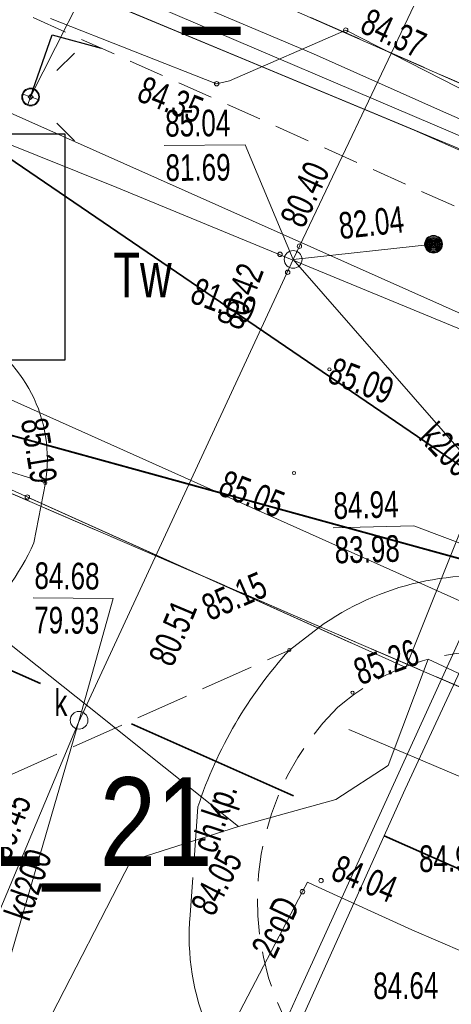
# Model space of a CAD drawing. Header units: metres. Extents: x -1013 to 1491576, y -5789570 to 1032.
# Tile 52 of 62: x 65 to 77, y -16 to 12. Entities that reach past the tile are written whole.
import ezdxf
from ezdxf.xclip import XClip

# ---------------------------------------------------------------- set-up
doc = ezdxf.new("R2010")
doc.units = ezdxf.units.M
doc.header["$MEASUREMENT"] = 0
doc.header["$XCLIPFRAME"] = 0
for name, pattern in [('2_KTCR02', [1.5, 1, -0.5]), ('2_KTJZ01', [2, 1.5, -0.5]), ('GUK', [2, 1.5, -0.5]), ('GUZ', [1, 0.5, -0.5]), ('Przerywana długa', [7.8, 5, -2.8])]:
    doc.linetypes.add(name, pattern=pattern)
doc.layers.add('700-L Mapa 1_1000 dwg', color=7, linetype='Continuous')
for name, color, linetype, lineweight in [('703-L Płaszczyzny podejścia 2D3', 152, 'Continuous', 30), ('703-L Płaszczyzny podejścia 2D38', 171, 'Continuous', 35), ('704-L Płaszczyzny podejścia 3D38', 171, 'Continuous', 35), ('708-L Opisy sytuacji 1_1000 do legendy85', 1, 'Continuous', 25), ('708-L Opisy_ numeracja obiektów85', 1, 'Continuous', 25), ('715-L Wymiary opisy dla 1_100085', 1, 'Continuous', 25), ('722-L Obiekty_Latarnie_ słupy_ anteny1', 7, 'Continuous', 13), ('ex_02_DXF_MZ_5_Dzialki7', 9, 'Continuous', 18), ('ex_02_DXF_MZ_5_Kontury3', 9, 'Continuous', 18), ('ex_02_DXF_MZ_5_KTCR_E_T_17', 9, 'Continuous', 18), ('ex_02_DXF_MZ_5_KTCR_L_17', 9, 'Continuous', 18), ('ex_02_DXF_MZ_5_KTJZ_L_07', 9, 'Continuous', 18), ('ex_02_DXF_MZ_5_KTKR_D_L_07', 9, 'Continuous', 18), ('ex_02_DXF_MZ_5_KTKR_L_07', 9, 'Continuous', 18), ('ex_02_DXF_MZ_5_Numery_konturow3', 9, 'Continuous', 18), ('ex_02_DXF_MZ_5_RTPW_T_17', 9, 'Continuous', 18), ('ex_02_DXF_MZ_5_SUOG_L_052', 9, 'Continuous', 18), ('ex_02_DXF_MZ_5_SUOW_L_05', 9, 'Continuous', 18), ('ex_02_DXF_MZ_5_SUPC_D_L_1200', 9, 'Continuous', 18), ('ex_02_DXF_MZ_5_SUPC_E_T_1200', 9, 'Continuous', 18), ('ex_02_DXF_MZ_5_SUPE_D_L_31', 9, 'Continuous', 18), ('ex_02_DXF_MZ_5_SUPG_L_252', 9, 'Continuous', 18), ('ex_02_DXF_MZ_5_SUPK_D_L_434', 9, 'Continuous', 18), ('ex_02_DXF_MZ_5_SUPK_E_T_034', 9, 'Continuous', 18), ('ex_02_DXF_MZ_5_SUPK_E_T_434', 9, 'Continuous', 18), ('ex_02_DXF_MZ_5_SUPK_L_034', 9, 'Continuous', 18), ('ex_02_DXF_MZ_5_SUPK_L_434', 9, 'Continuous', 18), ('ex_02_DXF_MZ_5_SUPT_D_L_030', 9, 'Continuous', 18), ('ex_02_DXF_MZ_5_SUPW_L_05', 9, 'Continuous', 18), ('ex_02_DXF_MZ_5_SUSM_D_T_07', 9, 'Continuous', 18), ('ex_02_DXF_MZ_5_SUSM_D_T_37', 9, 'Continuous', 18), ('ex_02_DXF_MZ_5_SUTG_T_052', 9, 'Continuous', 18), ('ex_02_DXF_MZ_5_SUTK_T_034', 9, 'Continuous', 18), ('ex_02_DXF_MZ_5_SUTW_T_05', 9, 'Continuous', 18), ('ex_02_DXF_MZ_5_SUUK_D_T_234', 9, 'Continuous', 18), ('ex_02_DXF_MZ_5_SUUK_D_T_97', 9, 'Continuous', 18), ('ex_02_DXF_MZ_5_SUUK_E_T_934', 9, 'Continuous', 18), ('ex_02_DXF_MZ_5_SUUK_T_234', 9, 'Continuous', 18), ('ex_02_DXF_MZ_5_Uzytki3', 9, 'Continuous', 18)]:
    doc.layers.add(name, color=color, linetype=linetype, lineweight=lineweight)
doc.styles.add('STYL_AUTOMATYCZNY_1', font='arial.ttf', dxfattribs={"width": 0.7})
doc.styles.add('STYL_AUTOMATYCZNY_3', font='ARIALN.TTF')
doc.dimstyles.new('STYL_AUTOMATYCZNY__1', dxfattribs={"dimtxt": 0.18, "dimasz": 0.9119999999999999, "dimexe": 0.18, "dimexo": 0.0625, "dimgap": 0, "dimtad": 0, "dimtih": 1, "dimtoh": 1, "dimdec": 4, "dimzin": 0, "dimdsep": 46, "dimcen": 0.09, "dimadec": 0, "dimazin": 0, "dimtfac": 1, "dimtdec": 4, "dimtmove": 0, "dimatfit": 3, "dimldrblk": 'ARROWHEAD_7', "dimfxl": 1, "dimtolj": 1, "dimtzin": 0, "dimarcsym": 0})
doc.dimstyles.new('STYL_AUTOMATYCZNY__2', dxfattribs={"dimtxt": 0.18, "dimasz": 3.648, "dimexe": 0.18, "dimexo": 0.0625, "dimgap": 0, "dimtad": 0, "dimtih": 1, "dimtoh": 1, "dimdec": 4, "dimzin": 0, "dimdsep": 46, "dimcen": 0.09, "dimadec": 0, "dimazin": 0, "dimtfac": 1, "dimtdec": 4, "dimtmove": 0, "dimatfit": 3, "dimldrblk": 'ARROWHEAD_4', "dimfxl": 1, "dimtolj": 1, "dimtzin": 0, "dimarcsym": 0})

# ---------------------------------------------------------------- blocks, each defined once
blk = doc.blocks.new('Rysunek_1_5', base_point=(-7447251.909729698, -5789835.32710067))
at = {"layer": 'ex_02_DXF_MZ_5_Dzialki7', "color": 9, "linetype": 'Continuous', "lineweight": 18}
for p, q in [((-42.32972969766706, 44.7128993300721), (161.1902703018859, -43.06710067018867)), ((118.5324703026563, -7.999100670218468), (16.01707030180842, 37.10399932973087))]:
    blk.add_line(p, q, dxfattribs=at)
at = {"layer": 'ex_02_DXF_MZ_5_Kontury3', "color": 9, "linetype": 'GUK', "lineweight": 18}
for p, q in [((-42.33102969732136, 44.71429933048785), (102.609970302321, -17.79190067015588)), ((62.51027030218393, 16.65289933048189), (104.4402703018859, -1.797100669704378))]:
    blk.add_line(p, q, dxfattribs=at)
at = {"layer": 'ex_02_DXF_MZ_5_KTCR_L_17', "color": 9, "linetype": '2_KTCR02', "lineweight": 18}
for p, q in [((111.7702703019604, -8.787100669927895), (9.370270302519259, 36.97289932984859)), ((66.01027030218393, -1.297100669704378), (63.89027030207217, -0.6271006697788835))]:
    blk.add_line(p, q, dxfattribs=at)
blk.add_arc((79.63293051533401, -13.05749734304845), 7.646060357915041, 134.7470576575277, 205.6486154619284, dxfattribs=at)
at = {"layer": 'ex_02_DXF_MZ_5_KTJZ_L_07', "color": 9, "linetype": '2_KTJZ01', "lineweight": 18}
for p, q in [((64.97027030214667, -9.557100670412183), (72.89027030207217, -6.007100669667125)), ((70.31027030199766, -10.42710066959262), (70.09027030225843, -13.47710067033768))]:
    blk.add_line(p, q, dxfattribs=at)
blk.add_arc((78.44315958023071, -12.40890363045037), 6.359713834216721, 87.14190861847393, 131.2456692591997, dxfattribs=at)
at = {"layer": 'ex_02_DXF_MZ_5_KTKR_D_L_07', "color": 9, "linetype": 'Continuous', "lineweight": 18}
blk.add_line((65.68296811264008, -2.990342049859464), (66.01027030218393, -1.297100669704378), dxfattribs=at)
blk.add_arc((59.64133505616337, -0.3067341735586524), 6.610830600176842, 310.779033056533, 336.0498849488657, dxfattribs=at)
at = {"layer": 'ex_02_DXF_MZ_5_KTKR_L_07', "color": 9, "linetype": 'Continuous', "lineweight": 18}
for p, q in [((106.5402703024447, -9.377100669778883), (26.14027030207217, 26.4628993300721)), ((73.71027030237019, -5.377100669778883), (72.89027030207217, -6.007100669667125))]:
    blk.add_line(p, q, dxfattribs=at)
for centre, radius, start, end in [((62.05003933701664, -0.6186152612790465), 4.017931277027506, 350.2782026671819, 64.33451734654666), ((78.22614203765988, -11.61621954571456), 7.701928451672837, 79.34438215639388, 125.8970043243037), ((81.98911794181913, -14.28117915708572), 12.29834961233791, 137.7180416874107, 161.7368500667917), ((76.87564700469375, -14.06192384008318), 6.810532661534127, 175.0739218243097, 230.8984983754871)]:
    blk.add_arc(centre, radius, start, end, dxfattribs=at)
at = {"layer": 'ex_02_DXF_MZ_5_RTPW_T_17', "color": 9, "linetype": 'Continuous', "lineweight": 18}
for centre, radius in [((74.02027030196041, 1.902899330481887), 0.04499999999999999), ((73.02027030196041, -1.01710067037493), 0.04499999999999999), ((66.01027030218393, -1.297100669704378), 0.045), ((72.89027030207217, -6.007100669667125), 0.045), ((74.67027030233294, -7.207100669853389), 0.045)]:
    blk.add_circle(centre, radius, dxfattribs=at)
at = {"layer": 'ex_02_DXF_MZ_5_SUOG_L_052', "color": 9, "linetype": 'Continuous', "lineweight": 18}
for p, q in [((74.48027030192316, 11.4628993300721), (71.20027030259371, 10.03289933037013)), ((76.34027030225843, -13.89710067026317), (73.70027030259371, -12.68710067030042)), ((73.26027030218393, -12.81710067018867), (68.13027030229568, -22.60710067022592))]:
    blk.add_line(p, q, dxfattribs=at)
at = {"layer": 'ex_02_DXF_MZ_5_SUOW_L_05', "color": 9, "linetype": 'Continuous', "lineweight": 18}
blk.add_line((65.50338129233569, -1.695815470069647), (74.62094940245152, -5.803120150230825), dxfattribs=at)
at = {"layer": 'ex_02_DXF_MZ_5_SUPC_D_L_1200', "color": 9, "linetype": 'Continuous', "lineweight": 18}
for p, q in [((82.73015110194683, 4.255344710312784), (76.15414965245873, -9.9312653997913)), ((73.152389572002, -15.67049134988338), (80.11499584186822, -0.3826084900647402)), ((76.15414965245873, -9.9312653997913), (68.97076793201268, -25.86856597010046)), ((65.60779690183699, -32.31453359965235), (73.152389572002, -15.67049134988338))]:
    blk.add_line(p, q, dxfattribs=at)
at = {"layer": 'ex_02_DXF_MZ_5_SUPE_D_L_31', "color": 9, "linetype": 'Continuous', "lineweight": 18}
for p, q in [((67.56729719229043, 13.48442910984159), (65.59458659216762, 9.58019409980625)), ((69.45410513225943, 12.53761306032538), (73.56667683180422, 10.79637910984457)), ((73.56667683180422, 10.79637910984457), (77.23846151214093, 9.162054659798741)), ((77.23846151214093, 9.162054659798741), (81.99379507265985, 7.035306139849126)), ((67.24563985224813, -7.619777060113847), (64.15817819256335, -5.171267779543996)), ((76.80686493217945, -6.26240156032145), (75.67785256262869, -9.260618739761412)), ((79.09466953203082, -7.346409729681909), (76.80686493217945, -6.26240156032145)), ((71.4596047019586, -10.98044687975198), (67.24563985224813, -7.619777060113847)), ((81.26117262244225, -11.09151615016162), (74.57064686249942, -8.248313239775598)), ((75.67785256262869, -9.260618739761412), (74.20448649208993, -10.22107035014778)), ((74.20448649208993, -10.22107035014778), (71.4596047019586, -10.98044687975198)), ((71.4596047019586, -10.98044687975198), (68.41619020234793, -11.95194272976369)), ((68.41619020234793, -11.95194272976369), (65.26891154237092, -18.06464256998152))]:
    blk.add_line(p, q, dxfattribs=at)
at = {"layer": 'ex_02_DXF_MZ_5_SUPG_L_252', "color": 9, "linetype": 'Continuous', "lineweight": 18}
for p, q in [((70.84027030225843, 9.952899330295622), (66.16027030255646, 11.79289933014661)), ((74.48027030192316, 11.4628993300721), (71.20027030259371, 10.03289933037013)), ((86.48027030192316, 5.342899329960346), (74.48027030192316, 11.4628993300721)), ((71.20027030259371, 10.03289933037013), (70.84027030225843, 9.952899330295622)), ((73.26027030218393, -12.81710067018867), (73.40027030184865, -12.54710066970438)), ((73.40027030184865, -12.54710066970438), (73.70027030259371, -12.68710067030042)), ((73.70027030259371, -12.68710067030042), (76.34027030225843, -13.89710067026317)), ((68.13027030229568, -22.60710067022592), (73.26027030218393, -12.81710067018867)), ((76.34027030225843, -13.89710067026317), (77.83027030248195, -14.52710067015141))]:
    blk.add_line(p, q, dxfattribs=at)
at = {"layer": 'ex_02_DXF_MZ_5_SUPK_D_L_434', "color": 9, "linetype": 'Continuous', "lineweight": 18}
for p, q in [((72.99736828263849, 5.00184109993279), (90.94356068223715, 42.73154358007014)), ((25.81027030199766, 23.94289932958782), (68.02273103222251, 7.027037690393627)), ((68.02273103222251, 7.027037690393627), (83.35027030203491, 0.7028993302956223)), ((76.95467806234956, 5.429714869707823), (72.99736828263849, 5.00184109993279)), ((66.94658369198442, -8.052459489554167), (72.99736828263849, 5.00184109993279)), ((72.99736828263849, 5.00184109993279), (81.11342814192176, -4.30193012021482)), ((59.47287109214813, -25.80612295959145), (66.94658369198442, -8.052459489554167))]:
    blk.add_line(p, q, dxfattribs=at)
at = {"layer": 'ex_02_DXF_MZ_5_SUPK_L_034', "color": 9, "linetype": 'Continuous', "lineweight": 18}
blk.add_line((63.97027030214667, -18.25710066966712), (66.96027030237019, -7.98710067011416), dxfattribs=at)
at = {"layer": 'ex_02_DXF_MZ_5_SUPK_L_434', "color": 9, "linetype": 'Continuous', "lineweight": 18}
blk.add_line((92.33027030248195, -11.16710066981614), (41.33027030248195, 11.64289932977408), dxfattribs=at)
at = {"layer": 'ex_02_DXF_MZ_5_SUPT_D_L_030', "color": 9, "linetype": 'Continuous', "lineweight": 18}
for p, q in [((67.16080010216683, 12.98152361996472), (83.26044323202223, 6.10412953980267)), ((79.22047525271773, 7.475840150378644), (67.16417505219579, 12.50150313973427)), ((67.16417505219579, 12.50150313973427), (71.62767161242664, 10.63272573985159)), ((71.62767161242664, 10.63272573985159), (76.41202176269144, 8.646194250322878)), ((76.41202176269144, 8.646194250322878), (78.97018628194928, 7.514083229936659))]:
    blk.add_line(p, q, dxfattribs=at)
at = {"layer": 'ex_02_DXF_MZ_5_SUPW_L_05', "color": 9, "linetype": 'Continuous', "lineweight": 18}
for p, q in [((56.5602703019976, 2.332899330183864), (76.17093598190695, -6.501361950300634)), ((76.17093598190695, -6.501361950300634), (77.8602703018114, -2.297100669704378))]:
    blk.add_line(p, q, dxfattribs=at)
at = {"layer": 'ex_02_DXF_MZ_5_SUSM_D_T_07', "color": 9, "linetype": 'Continuous', "lineweight": 18}
for p, q in [((66.3370765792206, 10.32268408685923), (66.83204657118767, 10.81765407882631)), ((66.3370765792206, 8.837704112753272), (66.83204657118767, 8.34273412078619))]:
    blk.add_line(p, q, dxfattribs=at)
at = {"layer": 'ex_02_DXF_MZ_5_SUSM_D_T_37', "color": 9, "linetype": 'Continuous', "lineweight": 18}
blk.add_circle((65.59458659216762, 9.58019409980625), 0.25, dxfattribs=at)
at = {"layer": 'ex_02_DXF_MZ_5_SUTG_T_052', "color": 9, "linetype": 'Continuous', "lineweight": 18}
for centre in [(74.48027030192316, 11.4628993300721), (70.84027030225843, 9.952899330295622), (73.78360124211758, -12.50528770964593), (73.26027030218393, -12.81710067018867)]:
    blk.add_circle(centre, 0.0625, dxfattribs=at)
at = {"layer": 'ex_02_DXF_MZ_5_SUTK_T_034', "color": 9, "linetype": 'Continuous', "lineweight": 18}
for p, q in [((69.36405962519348, 8.212554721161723), (71.64398673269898, 8.228593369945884)), ((72.99736800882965, 5.001841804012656), (71.64398673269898, 8.228593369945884)), ((74.12129186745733, -2.567503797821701), (76.40041613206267, -2.504914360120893)), ((81.11342787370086, -4.301930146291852), (76.40041613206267, -2.504914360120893)), ((65.66786083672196, -4.53325704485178), (67.92057941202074, -4.556729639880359)), ((66.96027056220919, -7.987100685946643), (67.92057941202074, -4.556729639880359))]:
    blk.add_line(p, q, dxfattribs=at)
for centre in [(73.17445021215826, 5.374134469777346), (72.62533849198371, 5.14493259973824), (72.84360231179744, 4.639923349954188)]:
    blk.add_circle(centre, 0.06249999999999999, dxfattribs=at)
at = {"layer": 'ex_02_DXF_MZ_5_SUTW_T_05', "color": 9, "linetype": 'Continuous', "lineweight": 18}
blk.add_circle((65.50338129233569, -1.695815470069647), 0.0625, dxfattribs=at)
at = {"layer": 'ex_02_DXF_MZ_5_SUUK_D_T_234', "color": 9, "linetype": 'Continuous', "lineweight": 18}
blk.add_circle((72.99736828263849, 5.00184109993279), 0.25, dxfattribs=at)
at = {"layer": 'ex_02_DXF_MZ_5_SUUK_D_T_97', "color": 9, "linetype": 'Continuous', "lineweight": 18}
for radius in [0.25, 0.225, 0.2, 0.175, 0.15, 0.125, 0.1, 0.075, 0.05, 0.025, 0.00715]:
    blk.add_circle((76.95467806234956, 5.429714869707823), radius, dxfattribs=at)
at = {"layer": 'ex_02_DXF_MZ_5_SUUK_T_234', "color": 9, "linetype": 'Continuous', "lineweight": 18}
blk.add_circle((66.96027030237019, -7.98710067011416), 0.25, dxfattribs=at)
at = {"layer": 'ex_02_DXF_MZ_5_Uzytki3', "color": 9, "linetype": 'GUZ', "lineweight": 18}
for p, q in [((-42.33102969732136, 44.71429933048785), (102.609970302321, -17.79190067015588)), ((62.51467030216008, 16.64919933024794), (104.4376703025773, -1.797700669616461))]:
    blk.add_line(p, q, dxfattribs=at)
at = {"layer": 'ex_02_DXF_MZ_5_KTCR_E_T_17', "color": 9, "linetype": 'Continuous', "lineweight": 18, "insert": (70.56652734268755, -11.69391447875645), "char_height": 0.75, "attachment_point": 4, "rotation": 71.4543417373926, "style": 'STYL_AUTOMATYCZNY_1'}
blk.add_mtext('\\A1;{\\pql;\\fArial|b0|i0|c238|p0;\\W0.700000;ch.kp.}', dxfattribs=at)
at = {"layer": 'ex_02_DXF_MZ_5_Numery_konturow3', "color": 9, "linetype": 'Continuous', "lineweight": 18, "insert": (67.926956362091, 5.190549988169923), "char_height": 1.259999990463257, "attachment_point": 1, "style": 'STYL_AUTOMATYCZNY_1'}
blk.add_mtext('\\A1;{\\pql;\\fArial|b0|i0|c238|p0;\\W0.700000;Tw}', dxfattribs=at)
at = {"layer": 'ex_02_DXF_MZ_5_RTPW_T_17', "color": 9, "linetype": 'Continuous', "lineweight": 18, "char_height": 0.75, "style": 'STYL_AUTOMATYCZNY_1'}
for s, insert, attachment_point, rotation in [('\\A1;{\\pql;\\fArial|b0|i0|c238|p0;\\W0.700000;85.09}', (74.05362846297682, 1.906422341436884), 4, 339.1696578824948), ('\\A1;{\\pql;\\fArial|b0|i0|c238|p0;\\W0.700000;85.19}', (65.30633829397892, 0.4607748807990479), 7, 279.3295373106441), ('\\A1;{\\pql;\\fArial|b0|i0|c238|p0;\\W0.700000;85.05}', (70.83841855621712, -1.621316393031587), 7, 338.21370113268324), ('\\A1;{\\pql;\\fArial|b0|i0|c238|p0;\\W0.700000;85.15}', (70.64933982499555, -5.206518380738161), 7, 23.58854017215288), ('\\A1;{\\pql;\\fArial|b0|i0|c238|p0;\\W0.700000;85.26}', (74.89169516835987, -7.015169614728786), 7, 19.983101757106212), ('\\A1;{\\pql;\\fArial|b0|i0|c238|p0;\\W0.700000;84.98}', (76.54903387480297, -12.27446077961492), 7, 0.4030531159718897), ('\\A1;{\\pql;\\fArial|b0|i0|c238|p0;\\W0.700000;84.64}', (75.25910703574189, -15.85767424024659), 7, 0.4030531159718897)]:
    blk.add_mtext(s, dxfattribs=dict(at, insert=insert, attachment_point=attachment_point, rotation=rotation))
at = {"layer": 'ex_02_DXF_MZ_5_SUPC_E_T_1200', "color": 9, "linetype": 'Continuous', "lineweight": 18, "insert": (72.13694985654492, -14.58325121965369), "char_height": 0.75, "attachment_point": 4, "rotation": 64.78764004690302, "style": 'STYL_AUTOMATYCZNY_1'}
blk.add_mtext('\\A1;{\\pql;\\fArial|b0|i0|c238|p0;\\W0.700000;2coD}', dxfattribs=at)
at = {"layer": 'ex_02_DXF_MZ_5_SUPK_E_T_034', "color": 9, "linetype": 'Continuous', "lineweight": 18, "insert": (64.84140510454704, -13.43806352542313), "char_height": 0.75, "attachment_point": 1, "rotation": 70.7693284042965, "style": 'STYL_AUTOMATYCZNY_1'}
blk.add_mtext('\\A1;{\\pql;\\fArial|b0|i0|c238|p0;\\W0.700000;kd200}', dxfattribs=at)
at = {"layer": 'ex_02_DXF_MZ_5_SUPK_E_T_434', "color": 9, "linetype": 'Continuous', "lineweight": 18, "insert": (76.49842262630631, -0.05347233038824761), "char_height": 0.75, "attachment_point": 7, "rotation": 314.2350005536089, "style": 'STYL_AUTOMATYCZNY_1'}
blk.add_mtext('\\A1;{\\pql;\\fArial|b0|i0|c238|p0;\\W0.700000;k200}', dxfattribs=at)
at = {"layer": 'ex_02_DXF_MZ_5_SUTG_T_052', "color": 9, "linetype": 'Continuous', "lineweight": 18, "char_height": 0.75, "attachment_point": 7, "style": 'STYL_AUTOMATYCZNY_1'}
for s, insert, rotation in [('\\A1;{\\pql;\\fArial|b0|i0|c238|p0;\\W0.700000;84.37}', (74.83638793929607, 11.41551822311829), 335.1794579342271), ('\\A1;{\\pql;\\fArial|b0|i0|c238|p0;\\W0.700000;84.35}', (68.54885138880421, 9.480626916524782), 338.6542125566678), ('\\A1;{\\pql;\\fArial|b0|i0|c238|p0;\\W0.700000;84.05}', (70.75832405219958, -13.5525716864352), 62.71858454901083), ('\\A1;{\\pql;\\fArial|b0|i0|c238|p0;\\W0.700000;84.04}', (74.01739797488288, -12.46211767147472), 337.8336541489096)]:
    blk.add_mtext(s, dxfattribs=dict(at, insert=insert, rotation=rotation))
at = {"layer": 'ex_02_DXF_MZ_5_SUTK_T_034', "color": 9, "linetype": 'Continuous', "lineweight": 18, "char_height": 0.75, "style": 'STYL_AUTOMATYCZNY_1'}
for s, insert, attachment_point, rotation in [('\\A1;{\\pql;\\fArial|b0|i0|c238|p0;\\W0.700000;85.04}', (69.38694933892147, 9.212740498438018), 1, 0.4030531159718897), ('\\A1;{\\pql;\\fArial|b0|i0|c238|p0;\\W0.700000;81.69}', (69.3957425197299, 7.962771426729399), 1, 0.4030531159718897), ('\\A1;{\\pql;\\fArial|b0|i0|c238|p0;\\W0.700000;80.40}', (73.29859836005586, 5.8426973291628), 7, 65.59906652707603), ('\\A1;{\\pql;\\fArial|b0|i0|c238|p0;\\W0.700000;82.04}', (74.28915011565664, 5.939069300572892), 4, 6.113091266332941), ('\\A1;{\\pql;\\fArial|b0|i0|c238|p0;\\W0.700000;80.42}', (70.82683227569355, 3.240583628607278), 1, 69.09489392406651), ('\\A1;{\\pql;\\fArial|b0|i0|c238|p0;\\W0.700000;81.69}', (70.31223686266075, 4.508743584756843), 1, 339.57899966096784), ('\\A1;{\\pql;\\fArial|b0|i0|c238|p0;\\W0.700000;84.94}', (74.12375388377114, -1.567059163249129), 1, 1.573064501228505), ('\\A1;{\\pql;\\fArial|b0|i0|c238|p0;\\W0.700000;83.98}', (74.15806851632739, -2.816588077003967), 1, 1.573064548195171), ('\\A1;{\\pql;\\fArial|b0|i0|c238|p0;\\W0.700000;84.68}', (65.70820332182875, -3.533623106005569), 1, 359.4030182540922), ('\\A1;{\\pql;\\fArial|b0|i0|c238|p0;\\W0.700000;80.51}', (69.25488858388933, -6.372056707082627), 4, 67.20309557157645), ('\\A1;{\\pql;\\fArial|b0|i0|c238|p0;\\W0.700000;79.93}', (65.6999041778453, -4.783604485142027), 1, 359.40301825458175), ('\\A1;{\\pql;\\fArial|b0|i0|c238|p0;\\W0.700000;80.45}', (64.65145626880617, -11.84507391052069), 4, 69.84310027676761)]:
    blk.add_mtext(s, dxfattribs=dict(at, insert=insert, attachment_point=attachment_point, rotation=rotation))
at = {"layer": 'ex_02_DXF_MZ_5_SUUK_E_T_934', "color": 9, "linetype": 'Continuous', "lineweight": 18, "insert": (66.26686447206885, -7.865317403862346), "char_height": 0.75, "attachment_point": 7, "style": 'STYL_AUTOMATYCZNY_1'}
blk.add_mtext('\\A1;{\\pql;\\fArial|b0|i0|c238|p0;\\W0.700000;k}', dxfattribs=at)
blk = doc.blocks.new('ARROWHEAD_7')
at = {"color": 0, "linetype": 'Continuous', "lineweight": 0}
for p, q in [((0, 0), (-1, 0)), ((-0.25, 0), (0.25, 0)), ((0, -0.25), (0, 0.25))]:
    blk.add_line(p, q, dxfattribs=at)
blk.add_circle((0, 0), 0.25, dxfattribs=at)
blk = doc.blocks.new('ARROWHEAD_4')
at = {"color": 0, "linetype": 'Continuous', "lineweight": 0}
blk.add_line((0, 0), (-1, 0), dxfattribs=at)
at = {"color": 0, "linetype": 'Continuous', "lineweight": 0, "flags": 128}
blk.add_lwpolyline([(-1, 0.2679), (0, 0), (-1, -0.2679)], close=True, dxfattribs=at)

msp = doc.modelspace()

# ---------------------------------------------------------------- linework, layer by layer
at = {"layer": '703-L Płaszczyzny podejścia 2D3', "color": 152, "linetype": 'Continuous', "lineweight": 30}
msp.add_circle((8.227287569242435, 10.35503282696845), 1021.659312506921, dxfattribs=at)
at = {"layer": '703-L Płaszczyzny podejścia 2D38', "color": 171, "linetype": 'Przerywana długa', "lineweight": 35}
msp.add_line((25.64933348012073, 10.87244387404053), (381.2963483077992, -146.7226094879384), dxfattribs=at)
at = {"layer": '703-L Płaszczyzny podejścia 2D38', "color": 171, "linetype": 'Continuous', "lineweight": 35}
msp.add_line((25.64933348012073, 10.87244387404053), (404.9356063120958, -93.37555726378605), dxfattribs=at)
at = {"layer": '704-L Płaszczyzny podejścia 3D38', "color": 171, "linetype": 'Continuous', "lineweight": 35, "flags": 128}
for points in [[(33.75190691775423, 29.15763743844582), (84.15107222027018, -5.206939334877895)], [(142.6528109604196, -21.28632254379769), (84.15107222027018, -5.206939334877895), (33.75190691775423, 29.15763743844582)], [(84.15107222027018, -5.206939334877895), (25.64933348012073, 10.87244387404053)], [(25.64933348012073, 10.87244387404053), (84.15107222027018, -5.206939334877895)]]:
    msp.add_lwpolyline(points, dxfattribs=at)
at = {"layer": '708-L Opisy sytuacji 1_1000 do legendy85', "color": 1, "linetype": 'Continuous', "lineweight": 25, "flags": 128}
msp.add_lwpolyline([(63.18503759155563, 8.539414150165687), (66.55656394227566, 8.539414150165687), (66.55656394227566, 2.158234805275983), (63.18503759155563, 2.158234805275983)], close=True, dxfattribs=at)
at = {"layer": '722-L Obiekty_Latarnie_ słupy_ anteny1', "color": 7, "linetype": 'Continuous', "lineweight": 13, "flags": 128}
msp.add_lwpolyline([(65.59458659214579, 9.50948342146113), (65.66529727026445, 9.580194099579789), (65.59458659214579, 9.650904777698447), (65.52387591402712, 9.580194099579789)], close=True, dxfattribs=at)

# ---------------------------------------------------------------- block references
at = {"layer": '700-L Mapa 1_1000 dwg', "color": 52, "linetype": 'Continuous', "lineweight": 25}
ref = msp.add_blockref('Rysunek_1_5', (-7447251.909729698, -5789835.32710067), dxfattribs=at)
XClip(ref).set_block_clipping_path([(-454.4097296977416, -337.8271006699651), (350.5902703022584, 167.1728993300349)])

# ---------------------------------------------------------------- texts
at = {"layer": '708-L Opisy sytuacji 1_1000 do legendy85', "color": 1, "linetype": 'Continuous', "lineweight": 25, "insert": (63.18503759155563, 3.848825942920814), "char_height": 3, "attachment_point": 7, "style": 'STYL_AUTOMATYCZNY_3'}
msp.add_mtext('\\A1;{\\pql;\\fArial Narrow|b0|i0|c238|p0;\\W1.000000;4}', dxfattribs=at)
at = {"layer": '708-L Opisy_ numeracja obiektów85', "color": 1, "linetype": 'Continuous', "lineweight": 25, "char_height": 2.5, "attachment_point": 7, "style": 'STYL_AUTOMATYCZNY_3'}
for s, insert in [('\\A1;{\\pql;\\fArial Narrow|b0|i0|c238|p0;\\W1.000000;L_04}', (68.30118587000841, 11.32754637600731)), ('\\A1;{\\pql;\\fArial Narrow|b0|i0|c238|p0;\\W1.000000;L_21}', (64.35648312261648, -12.81675815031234))]:
    msp.add_mtext(s, dxfattribs=dict(at, insert=insert))
at = {"layer": '715-L Wymiary opisy dla 1_100085', "color": 1, "linetype": 'Continuous', "lineweight": 25, "insert": (42.90533051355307, -13.84511841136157), "char_height": 2, "attachment_point": 7, "rotation": 336.1008093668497, "style": 'STYL_AUTOMATYCZNY_3'}
msp.add_mtext('\\A1;{\\pql;\\fArial Narrow|b0|i0|c238|p0;\\W1.000000;Główny kierunek \\fArial Narrow|b0|i0|c238|p0;\\W1.000000;startu (\\fArial Narrow|b0|i0|c238|p0;\\W1.000000;podejścia\\fArial Narrow|b0|i0|c238|p0;\\W1.000000;)\\fArial Narrow|b0|i0|c238|p0;\\W1.000000; 114,30°/294,3°}', dxfattribs=at)

# ---------------------------------------------------------------- leaders
at = {"layer": '708-L Opisy_ numeracja obiektów85', "color": 1, "linetype": 'Continuous', "lineweight": 25, "annotation_type": 0, "has_hookline": 1}
for points, hookline_direction, text_width in [([(65.59458659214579, 9.580194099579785), (66.20729535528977, 11.32754637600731), (67.58118587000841, 10.95989643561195)], 0, 6.028528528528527), ([(62.32027030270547, -13.93710067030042), (62.45275890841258, -12.81675815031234), (62.72448312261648, -13.18440809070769), (63.63648312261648, -13.18440809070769)], 0, 5.64064064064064), ([(80.753074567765, -14.90316355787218), (80.753074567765, -18.69571434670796), (80.57333826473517, -19.06336428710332), (79.66133826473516, -19.06336428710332)], 1, 6.103603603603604)]:
    msp.add_leader(points, dimstyle='STYL_AUTOMATYCZNY__1', dxfattribs=dict(at, hookline_direction=hookline_direction, text_width=text_width))
at = {"layer": '715-L Wymiary opisy dla 1_100085', "color": 1, "linetype": 'Continuous', "lineweight": 25, "annotation_type": 0, "has_hookline": 1, "hookline_direction": 0, "text_width": 51.11311311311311, "horizontal_direction": (0.9142596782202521, -0.4051286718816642, 0)}
msp.add_leader([(34.25160075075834, -10.06826769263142), (42.90533051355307, -13.84511841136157)], dimstyle='STYL_AUTOMATYCZNY__2', dxfattribs=at)

doc.saveas('drawing.dxf')
